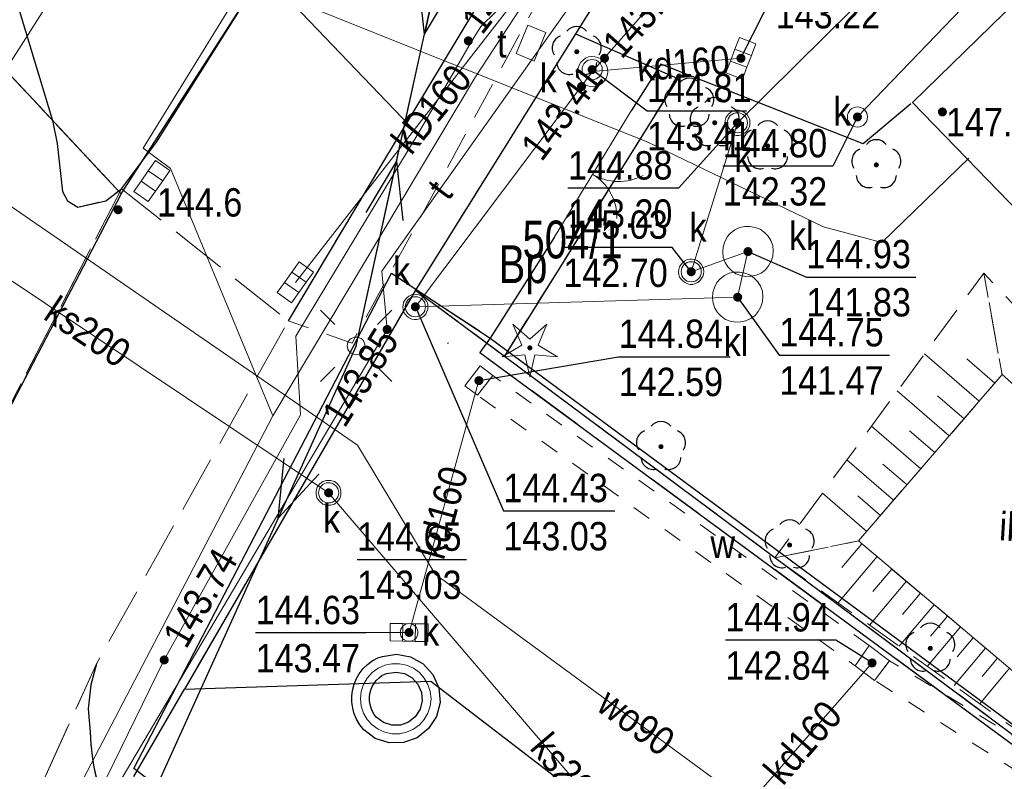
# Model space of a CAD drawing. Header units: metres. Extents: x 5548743 to 5556416, y 5707500 to 5714000.
# Tile 152 of 203: x 5554364 to 5554403, y 5710441 to 5710470. Entities that reach past the tile are written whole.
import ezdxf
from ezdxf.enums import TextEntityAlignment as Align

# ---------------------------------------------------------------- set-up
doc = ezdxf.new("R2010")
doc.units = ezdxf.units.M
doc.header["$MEASUREMENT"] = 0
for name, pattern in [('0.75_0.75', [1.5, 0.75, -0.75]), ('1.5_0.75', [2.25, 1.5, -0.75]), ('2.25_0.75', [3, 2.25, -0.75]), ('219-1000', [0]), ('otob_1000', [0]), ('suep_nn_1000', [0])]:
    doc.linetypes.add(name, pattern=pattern)
doc.layers.get('0').update_dxf_attribs({"color": 2, "linetype": 'CONTINUOUS', "lineweight": 5})
for name, color, linetype in [('000 Inne (niezydentyfikowane)', 7, 'CONTINUOUS'), ('210-oznaczenie konturu użytku gruntowego', 7, 'CONTINUOUS'), ('211-numer działki ewidencyjnej', 7, 'CONTINUOUS'), ('218-kontur użytku gruntowego', 7, 'CONTINUOUS'), ('219-działka ewidencyjna', 7, 'CONTINUOUS'), ('brama', 7, 'CONTINUOUS'), ('chodnik', 7, 'CONTINUOUS'), ('drzewo iglaste', 7, 'CONTINUOUS'), ('drzewo liściaste', 7, 'CONTINUOUS'), ('inna budowla', 7, 'CONTINUOUS'), ('inna budowla-Atr17', 7, 'CONTINUOUS'), ('inny obiekt trwale związany z budynkiem (powierzchnia)', 7, 'CONTINUOUS'), ('jezdnia', 7, 'CONTINUOUS'), ('komora podziemna', 7, 'CONTINUOUS'), ('kratka ściekowa', 7, 'CONTINUOUS'), ('krawężnik', 7, 'CONTINUOUS'), ('latarnia', 7, 'CONTINUOUS'), ('obszar utwardzony', 7, 'CONTINUOUS'), ('ogrodzenie trwałe', 7, 'CONTINUOUS'), ('osadnik  szambo', 7, 'CONTINUOUS'), ('osadnik  szambo-Atr17', 7, 'CONTINUOUS'), ('pikieta naturalna', 7, 'CONTINUOUS'), ('pikieta naturalna-Atr2', 7, 'CONTINUOUS'), ('przewód elektroenergetyczny niskiego napięcia', 7, 'CONTINUOUS'), ('przewód elektroenergetyczny podziemny', 7, 'CONTINUOUS'), ('przewód gazowy', 7, 'CONTINUOUS'), ('przewód kanalizacyjny', 7, 'CONTINUOUS'), ('przewód kanalizacyjny-Atr1', 7, 'CONTINUOUS'), ('przewód telekomunikacyjny podziemny', 7, 'CONTINUOUS'), ('przewód telekomunikacyjny podziemny-Atr1', 7, 'CONTINUOUS'), ('przewód wodociągowy', 7, 'CONTINUOUS'), ('przewód wodociągowy-Atr1', 7, 'CONTINUOUS'), ('rzedna', 7, 'CONTINUOUS'), ('rzedna-Atr2', 7, 'CONTINUOUS'), ('rzedna-Atr3', 7, 'CONTINUOUS'), ('rów melioracyjny (poligon)', 7, 'CONTINUOUS'), ('rów melioracyjny (poligon)-Atr17', 7, 'CONTINUOUS'), ('skarpa nieumocniona', 7, 'CONTINUOUS'), ('studnia kanalizacyjna', 7, 'CONTINUOUS'), ('studnia kanalizacyjna-Atr17', 7, 'CONTINUOUS'), ('wodociągowe urządzenie techniczne', 7, 'CONTINUOUS'), ('właz do komory lub kanału', 7, 'CONTINUOUS'), ('właz do komory lub kanału - okrągły', 7, 'CONTINUOUS'), ('właz do komory lub kanału - okrągły-Atr17', 7, 'CONTINUOUS'), ('właz do komory lub kanału-Atr17', 7, 'CONTINUOUS'), ('ściana oporowa (linia)', 7, 'CONTINUOUS')]:
    doc.layers.add(name, color=color, linetype=linetype)
doc.styles.get("Standard").update_dxf_attribs({"font": 'Working1250', "width": 0.75})
doc.linetypes.add('902-1000', pattern='A,5,0,[1,ksztalty.shx,S=1,R=0,X=0,Y=0],5', length=10)
doc.linetypes.add('otdn_1000', pattern='A,7,0,[21,ksztalty.shx,S=0.7,R=0,X=0,Y=0]', length=7)

# ---------------------------------------------------------------- blocks, each defined once
blk = doc.blocks.new('PW01')
at = {"linetype": 'Continuous', "lineweight": 13}
h = blk.add_hatch(color=0, dxfattribs=at)
edge = h.paths.add_edge_path()
edge.add_arc((0, 0), 0.18, 0, 360)
blk = doc.blocks.new('OP021')
at = {"linetype": 'Continuous', "lineweight": 13}
h = blk.add_hatch(color=0, dxfattribs=at)
edge = h.paths.add_edge_path()
edge.add_arc((0, 0), 0.1, 0, 360)
at = {"color": 0, "linetype": 'Continuous', "lineweight": -3}
for centre, start, end in [((0, 0.5), 38.316, 141.684), ((-0.476, 0.154), 110.388, 213.756), ((0.476, 0.154), 326.244, 69.612), ((-0.294, -0.404), 182.272, 285.64), ((0.294, -0.404), 254.36, 357.728), ((0.294, -0.404), 254.36, 357.728)]:
    blk.add_arc(centre, 0.5, start, end, dxfattribs=at)
blk = doc.blocks.new('US15')
at = {"color": 0, "linetype": 'Continuous', "lineweight": 13}
blk.add_circle((0, 0), 0.35, dxfattribs=at)
blk = doc.blocks.new('US05')
at = {"color": 0, "linetype": 'Continuous', "lineweight": 13}
for p, q in [((-0.75, -0.35), (-0.75, 0.35)), ((-0.75, 0.35), (-0.25, 0.35)), ((-0.25, -0.35), (-0.25, 0.35)), ((-0.25, 0.35), (0.25, 0.35)), ((0.25, -0.35), (0.25, 0.35)), ((0.25, 0.35), (0.75, 0.35)), ((0.75, -0.35), (0.75, 0.35)), ((-0.75, -0.35), (-0.25, -0.35)), ((-0.25, -0.35), (0.25, -0.35)), ((0.25, -0.35), (0.75, -0.35))]:
    blk.add_line(p, q, dxfattribs=at)
blk = doc.blocks.new('US22')
at = {"color": 0, "linetype": 'Continuous', "lineweight": 0}
blk.add_circle((0, 0), 0.4, dxfattribs=at)
blk = doc.blocks.new('OP011')
at = {"linetype": 'Continuous', "lineweight": 13}
h = blk.add_hatch(color=0, dxfattribs=at)
edge = h.paths.add_edge_path()
edge.add_arc((0, 0), 0.1, 0, 360)
at = {"color": 0, "linetype": 'Continuous', "lineweight": 13}
for p, q in [((-0.324, 0.105), (-0.679, 0.935)), ((-0.679, 0.935), (0, 0.341)), ((0, 0.341), (0.679, 0.935)), ((0.679, 0.935), (0.324, 0.105)), ((-1.099, -0.357), (-0.324, 0.105)), ((0.324, 0.105), (1.099, -0.357)), ((-0.2, -0.275), (-1.099, -0.357)), ((-0.2, -0.275), (0, -1.155)), ((0, -1.155), (0.2, -0.275)), ((1.099, -0.357), (0.2, -0.275))]:
    blk.add_line(p, q, dxfattribs=at)
blk = doc.blocks.new('SM01')
at = {"color": 0, "linetype": 'Continuous', "lineweight": 13}
for p, q in [((-0.848, 0.848), (-1.414, 1.414)), ((0.849, 0.848), (1.414, 1.414)), ((-0.848, -0.849), (-1.414, -1.414)), ((0.849, -0.849), (1.414, -1.414))]:
    blk.add_line(p, q, dxfattribs=at)
blk.add_circle((0, 0), 0.35, dxfattribs=at)
blk = doc.blocks.new('SUEP1')
at = {"color": 0, "linetype": 'Continuous'}
for p, q in [((7.5, 0), (5.25, 0.75)), ((22.5, 0), (20.25, 0.75)), ((0, 0), (7.5, 0)), ((7.5, 0), (5.25, -0.75)), ((7.5, 0), (22.5, 0)), ((22.5, 0), (20.25, -0.75))]:
    blk.add_line(p, q, dxfattribs=at)
blk = doc.blocks.new('OK02')
at = {"color": 0, "linetype": 'Continuous', "lineweight": 0}
for centre, start, end in [((-2, 0), 0, 60), ((2, 0), 120, 180)]:
    blk.add_arc(centre, 2, start, end, dxfattribs=at)

msp = doc.modelspace()

# ---------------------------------------------------------------- linework, layer by layer
at = {"layer": '000 Inne (niezydentyfikowane)', "color": 252, "linetype": 'Continuous', "lineweight": 18, "flags": 128}
for points in [[(5554402.02, 5710455.33), (5554399.85, 5710457.2)], [(5554402.64, 5710456.04), (5554401.53, 5710457.01)], [(5554400.83, 5710453.95), (5554398.77, 5710455.73)], [(5554401.42, 5710454.63), (5554400.36, 5710455.54)], [(5554399.7, 5710452.64), (5554397.75, 5710454.33)], [(5554400.26, 5710453.29), (5554399.26, 5710454.15)], [(5554398.62, 5710451.4), (5554396.77, 5710453)], [(5554399.16, 5710452.01), (5554398.2, 5710452.83)], [(5554397.56, 5710450.16), (5554395.8, 5710451.67)], [(5554398.1, 5710450.79), (5554397.2, 5710451.57)], [(5554397.36, 5710449.67), (5554396.57, 5710448.73)], [(5554397.97, 5710449.16), (5554396.42, 5710447.33)], [(5554398.56, 5710448.66), (5554397.8, 5710447.77)], [(5554399.13, 5710448.18), (5554397.67, 5710446.44)], [(5554399.69, 5710447.71), (5554398.98, 5710446.86)], [(5554400.23, 5710447.25), (5554398.84, 5710445.6)], [(5554400.76, 5710446.8), (5554400.09, 5710446)], [(5554401.28, 5710446.37), (5554399.96, 5710444.8)], [(5554401.78, 5710445.94), (5554401.14, 5710445.18)], [(5554402.27, 5710445.53), (5554401.03, 5710444.05)], [(5554402.75, 5710445.13), (5554402.14, 5710444.4)], [(5554403.22, 5710444.73), (5554402.04, 5710443.32)]]:
    msp.add_lwpolyline(points, dxfattribs=at)
at = {"layer": '218-kontur użytku gruntowego', "color": 70, "linetype": '1.5_0.75', "lineweight": 18, "flags": 128}
for points in [[(5554346.33, 5710486.77), (5554367.99, 5710463.55)], [(5554367.99, 5710463.55), (5554346.33, 5710486.77)], [(5554388.06, 5710473.18), (5554386.01, 5710469.9)], [(5554386.01, 5710469.9), (5554388.06, 5710473.18)], [(5554367.99, 5710463.55), (5554373.07, 5710471.46)], [(5554373.07, 5710471.46), (5554367.99, 5710463.55)], [(5554386.01, 5710469.9), (5554379.67, 5710459.73)], [(5554379.67, 5710459.73), (5554386.01, 5710469.9)], [(5554390.07, 5710468.13), (5554386.01, 5710469.9)], [(5554386.01, 5710469.9), (5554390.07, 5710468.13)], [(5554383.19, 5710457.11), (5554390.07, 5710468.13)], [(5554390.07, 5710468.13), (5554383.19, 5710457.11)], [(5554357.68, 5710443.77), (5554367.99, 5710463.55)], [(5554367.99, 5710463.55), (5554357.68, 5710443.77)], [(5554379.67, 5710459.73), (5554370.5, 5710443.9)], [(5554370.5, 5710443.9), (5554379.67, 5710459.73)], [(5554383.19, 5710457.11), (5554379.67, 5710459.73)], [(5554379.67, 5710459.73), (5554383.19, 5710457.11)], [(5554409.61, 5710437.43), (5554383.19, 5710457.11)], [(5554383.19, 5710457.11), (5554409.61, 5710437.43)], [(5554370.5, 5710443.9), (5554368.5, 5710440.44)], [(5554368.5, 5710440.44), (5554370.5, 5710443.9)]]:
    msp.add_lwpolyline(points, dxfattribs=at)
at = {"layer": '219-działka ewidencyjna', "color": 94, "linetype": '219-1000', "lineweight": 30, "flags": 128}
for points in [[(5554367.99, 5710463.55), (5554346.33, 5710486.77)], [(5554388.06, 5710473.18), (5554386.01, 5710469.9)], [(5554367.99, 5710463.55), (5554373.07, 5710471.46)], [(5554386.01, 5710469.9), (5554379.67, 5710459.73)], [(5554386.01, 5710469.9), (5554390.07, 5710468.13)], [(5554390.07, 5710468.13), (5554383.19, 5710457.11)], [(5554367.99, 5710463.55), (5554357.68, 5710443.77)], [(5554379.67, 5710459.73), (5554370.5, 5710443.9)], [(5554379.67, 5710459.73), (5554383.19, 5710457.11)], [(5554383.19, 5710457.11), (5554409.61, 5710437.43)], [(5554370.5, 5710443.9), (5554380.27, 5710444.22)], [(5554380.27, 5710444.22), (5554402.06, 5710427.48)], [(5554368.5, 5710440.44), (5554370.5, 5710443.9)]]:
    msp.add_lwpolyline(points, dxfattribs=at)
at = {"layer": 'brama', "color": 252, "linetype": 'otob_1000', "lineweight": 18, "flags": 128}
msp.add_lwpolyline([(5554388.22, 5710466.84), (5554385.16, 5710461.82)], dxfattribs=at)
at = {"layer": 'chodnik', "color": 252, "linetype": '1.5_0.75', "lineweight": 18, "flags": 128}
msp.add_lwpolyline([(5554437.15, 5710490.55), (5554432.05, 5710496.98), (5554422.36, 5710509.47), (5554421.46, 5710509.6), (5554420.38, 5710509.5), (5554419.59, 5710509.15), (5554418.66, 5710508.44), (5554415.59, 5710505.91), (5554409.45, 5710500.57), (5554404.82, 5710496.31), (5554400.04, 5710491.86), (5554394.81, 5710486.8), (5554391.79, 5710483.61), (5554387, 5710478.15), (5554384.28, 5710474.43), (5554382.01, 5710470.84), (5554378.32, 5710464.72), (5554374.62, 5710458.51), (5554377.15, 5710457.63), (5554385.2, 5710472.46), (5554387.51, 5710476.07), (5554392.97, 5710482.46), (5554396.23, 5710486), (5554401.48, 5710491.07), (5554406.02, 5710495.3), (5554411.08, 5710499.95), (5554417, 5710505.06), (5554420.68, 5710508.04), (5554421.88, 5710506.39), (5554429.97, 5710496.48), (5554435.59, 5710489.39)], close=True, dxfattribs=at)
at = {"layer": 'inna budowla', "color": 252, "linetype": 'Continuous', "lineweight": 18, "flags": 128}
msp.add_lwpolyline([(5554397.23, 5710449.78), (5554404.6, 5710443.57), (5554410.04, 5710450.07), (5554402.93, 5710456.38)], close=True, dxfattribs=at)
at = {"layer": 'inny obiekt trwale związany z budynkiem (powierzchnia)', "color": 252, "linetype": 'Continuous', "lineweight": 18, "flags": 128}
msp.add_lwpolyline([(5554424.08, 5710485.53), (5554421.14, 5710488.41), (5554399.38, 5710467.17), (5554417.21, 5710448.78), (5554419.49, 5710450.98), (5554404.37, 5710466.41)], close=True, dxfattribs=at)
at = {"layer": 'jezdnia', "color": 252, "linetype": '2.25_0.75', "lineweight": 18, "flags": 128}
for points in [[(5554368.01, 5710463.75), (5554357.68, 5710443.77), (5554354.58, 5710437.6), (5554349.35, 5710423.54), (5554342.78, 5710408.11), (5554325.33, 5710366.75), (5554309.25, 5710330.18), (5554304.92, 5710320.89), (5554297.25, 5710305.99), (5554294.24, 5710299.7), (5554292.51, 5710295.35), (5554292.08, 5710293.95), (5554290.13, 5710286.53), (5554289.53, 5710279.07), (5554289.27, 5710274.23), (5554289.78, 5710270.65), (5554290.09, 5710265.31), (5554289.76, 5710263.2), (5554288.67, 5710260.3), (5554287.57, 5710258.27), (5554285.53, 5710255.73), (5554282.8, 5710253.32), (5554310.28, 5710260.32), (5554308.01, 5710261.18), (5554306.18, 5710262.37), (5554304.41, 5710263.77), (5554302.84, 5710265.59), (5554300.95, 5710268.33), (5554300.17, 5710269.22), (5554299.53, 5710272.08), (5554299.54, 5710273.15), (5554299.66, 5710281.4), (5554300.31, 5710285.92), (5554302.49, 5710293.51), (5554304.07, 5710297.57), (5554311.34, 5710314.54), (5554326.59, 5710351.06), (5554339.54, 5710382.11), (5554352.05, 5710411.17), (5554358.74, 5710426.66), (5554367.01, 5710444.9), (5554374.62, 5710458.51)], [(5554366.74, 5710430.54), (5554366.94, 5710430.43), (5554367.14, 5710430.31), (5554367.32, 5710430.19), (5554367.5, 5710430.05), (5554367.68, 5710429.91), (5554367.84, 5710429.76), (5554367.99, 5710429.59), (5554368.15, 5710429.43), (5554368.28, 5710429.25), (5554368.42, 5710429.06), (5554368.53, 5710428.88), (5554368.65, 5710428.68), (5554368.75, 5710428.48), (5554368.76, 5710428.44), (5554369.27, 5710425.32), (5554364.65, 5710427.3), (5554358.44, 5710413.47), (5554363.04, 5710411.46), (5554361.03, 5710407.08), (5554356.44, 5710409.07), (5554350.21, 5710395.1), (5554354.7, 5710392.97), (5554352.63, 5710388.41), (5554383.9, 5710374.77), (5554385.46, 5710378.47), (5554387.14, 5710379.45), (5554410.28, 5710369.21), (5554417.36, 5710385.21), (5554416.27, 5710385.58), (5554415.9, 5710385.63), (5554413.52, 5710380.2), (5554374.56, 5710397.31), (5554382.66, 5710415.55), (5554383.28, 5710416.56), (5554390.58, 5710413.49), (5554415.36, 5710402.64), (5554417.46, 5710407.35), (5554392.71, 5710418.2), (5554390.28, 5710419.88), (5554382.2, 5710425.82), (5554380.6, 5710427.42), (5554379.77, 5710428.85), (5554379.74, 5710429.84), (5554380.12, 5710430.76), (5554380.53, 5710431.5), (5554375.66, 5710435.28), (5554375.56, 5710435.2), (5554375.43, 5710435), (5554375.29, 5710434.8), (5554375.14, 5710434.62), (5554375, 5710434.46), (5554374.82, 5710434.27), (5554374.64, 5710434.12), (5554374.46, 5710433.96), (5554373.75, 5710433.72), (5554372.88, 5710433.92), (5554371.61, 5710434.78), (5554370.53, 5710435.58), (5554369.42, 5710436.63), (5554367.02, 5710440.31), (5554366.91, 5710440.8), (5554366.85, 5710441.15), (5554366.84, 5710441.26), (5554366.79, 5710441.73), (5554366.76, 5710442.19), (5554366.68, 5710443.12), (5554366.79, 5710444.07), (5554367.01, 5710444.9), (5554358.74, 5710426.66), (5554359.75, 5710428.05), (5554360.54, 5710428.9), (5554361.31, 5710429.48), (5554362.27, 5710430.12), (5554362.46, 5710430.26), (5554362.64, 5710430.37), (5554362.84, 5710430.49), (5554363.04, 5710430.58), (5554363.25, 5710430.68), (5554363.46, 5710430.75), (5554363.67, 5710430.82), (5554363.89, 5710430.87), (5554364.11, 5710430.92), (5554364.34, 5710430.95), (5554364.56, 5710430.97), (5554364.78, 5710430.98), (5554365.01, 5710430.98), (5554365.23, 5710430.96), (5554365.46, 5710430.94), (5554365.68, 5710430.89), (5554365.9, 5710430.85), (5554366.12, 5710430.78), (5554366.33, 5710430.71), (5554366.53, 5710430.63), (5554366.54, 5710430.63)]]:
    msp.add_lwpolyline(points, close=True, dxfattribs=at)
at = {"layer": 'komora podziemna', "color": 34, "linetype": 'Continuous', "lineweight": 18, "flags": 128}
for points in [[(5554386.27, 5710467.97), (5554386.19, 5710468.07), (5554386.13, 5710468.18), (5554386.1, 5710468.3), (5554386.09, 5710468.42), (5554386.11, 5710468.55), (5554386.15, 5710468.66), (5554386.22, 5710468.77), (5554386.31, 5710468.86), (5554386.41, 5710468.93), (5554386.53, 5710468.98), (5554386.65, 5710469), (5554386.78, 5710468.99), (5554386.9, 5710468.96), (5554387.01, 5710468.91), (5554387.11, 5710468.83), (5554387.19, 5710468.73), (5554387.25, 5710468.62), (5554387.28, 5710468.5), (5554387.29, 5710468.38), (5554387.27, 5710468.25), (5554387.23, 5710468.14), (5554387.16, 5710468.03), (5554387.07, 5710467.94), (5554386.97, 5710467.87), (5554386.85, 5710467.82), (5554386.73, 5710467.8), (5554386.6, 5710467.81), (5554386.48, 5710467.84), (5554386.37, 5710467.89)], [(5554382.23, 5710456.73), (5554382.73, 5710456.34), (5554382.12, 5710455.56), (5554381.62, 5710455.94)], [(5554376.57, 5710452.04), (5554376.67, 5710451.92), (5554376.71, 5710451.77), (5554376.71, 5710451.61), (5554376.67, 5710451.46), (5554376.57, 5710451.34), (5554376.45, 5710451.24), (5554376.3, 5710451.2), (5554376.14, 5710451.2), (5554375.99, 5710451.24), (5554375.87, 5710451.34), (5554375.77, 5710451.46), (5554375.73, 5710451.61), (5554375.73, 5710451.77), (5554375.77, 5710451.92), (5554375.87, 5710452.04), (5554375.99, 5710452.14), (5554376.14, 5710452.18), (5554376.3, 5710452.18), (5554376.45, 5710452.14)], [(5554397.1, 5710444.83), (5554397.66, 5710445.63), (5554398.46, 5710445.03), (5554397.87, 5710444.25)]]:
    msp.add_lwpolyline(points, close=True, dxfattribs=at)
at = {"layer": 'krawężnik', "color": 252, "linetype": 'Continuous', "lineweight": 25, "flags": 128}
for points in [[(5554418.66, 5710508.44), (5554415.59, 5710505.91), (5554409.45, 5710500.57), (5554404.82, 5710496.31), (5554400.04, 5710491.86), (5554394.81, 5710486.8), (5554391.79, 5710483.61), (5554387, 5710478.15), (5554384.28, 5710474.43), (5554382.01, 5710470.84), (5554378.32, 5710464.72), (5554374.62, 5710458.51)], [(5554363.65, 5710471.86), (5554365.27, 5710466.46), (5554365.46, 5710465.55), (5554365.66, 5710463.64), (5554365.86, 5710463.27), (5554366.28, 5710463.02), (5554367.38, 5710463.28), (5554368.01, 5710463.75), (5554369.4, 5710465.6), (5554372.84, 5710471.07), (5554373.16, 5710472.16), (5554373.2, 5710473.08), (5554373.11, 5710473.91), (5554372.76, 5710474.83), (5554371.82, 5710476.4), (5554371.36, 5710476.92), (5554370.91, 5710477.32), (5554357.4, 5710490.79)], [(5554375.66, 5710435.28), (5554368.49, 5710440.75), (5554378.71, 5710460.4), (5554382.63, 5710457.83), (5554382.22, 5710457.26), (5554407.13, 5710438.92), (5554404.44, 5710435.82), (5554402.59, 5710433.55), (5554393.15, 5710422.13), (5554380.53, 5710431.5)], [(5554367.01, 5710444.9), (5554366.79, 5710444.07), (5554366.68, 5710443.12), (5554366.76, 5710442.19), (5554366.79, 5710441.73), (5554366.84, 5710441.26), (5554366.85, 5710441.15), (5554366.91, 5710440.8), (5554367.01, 5710440.36)]]:
    msp.add_lwpolyline(points, dxfattribs=at)
at = {"layer": 'obszar utwardzony', "color": 252, "linetype": '2.25_0.75', "lineweight": 18, "flags": 128}
for points in [[(5554334.8, 5710471.05), (5554336.77, 5710452.25), (5554354.33, 5710443.98), (5554356.02, 5710445.86), (5554358.07, 5710444.52), (5554368.01, 5710463.75), (5554367.38, 5710463.28), (5554366.28, 5710463.02), (5554365.86, 5710463.27), (5554365.66, 5710463.64), (5554365.46, 5710465.55), (5554365.27, 5710466.46), (5554363.65, 5710471.86), (5554363.3, 5710472.13), (5554361.44, 5710473.56), (5554350.16, 5710482.23), (5554344.81, 5710486.22), (5554343.26, 5710483.7), (5554342.55, 5710482.68)], [(5554393.15, 5710422.13), (5554402.59, 5710433.55), (5554404.44, 5710435.82), (5554407.13, 5710438.92), (5554382.22, 5710457.26), (5554382.63, 5710457.83), (5554378.71, 5710460.4), (5554368.49, 5710440.75), (5554375.66, 5710435.28), (5554380.53, 5710431.5)]]:
    msp.add_lwpolyline(points, close=True, dxfattribs=at)
at = {"layer": 'ogrodzenie trwałe', "color": 252, "linetype": '902-1000', "lineweight": 25, "flags": 128}
for points in [[(5554399.31, 5710467.12), (5554397.42, 5710465.54), (5554389.39, 5710468.69), (5554388.22, 5710466.84)], [(5554385.16, 5710461.82), (5554382.63, 5710457.83)], [(5554382.63, 5710457.83), (5554407.64, 5710439.34)]]:
    msp.add_lwpolyline(points, dxfattribs=at)
at = {"layer": 'osadnik  szambo', "color": 34, "linetype": 'Continuous', "lineweight": 18, "flags": 128}
for points in [[(5554393.85, 5710461.29), (5554393.83, 5710461.08), (5554393.77, 5710460.88), (5554393.67, 5710460.69), (5554393.54, 5710460.54), (5554393.37, 5710460.41), (5554393.18, 5710460.32), (5554392.97, 5710460.28), (5554392.77, 5710460.27), (5554392.56, 5710460.31), (5554392.37, 5710460.38), (5554392.2, 5710460.51), (5554392.05, 5710460.66), (5554391.95, 5710460.83), (5554391.87, 5710461.03), (5554391.85, 5710461.24), (5554391.87, 5710461.45), (5554391.93, 5710461.65), (5554392.03, 5710461.84), (5554392.16, 5710461.99), (5554392.33, 5710462.12), (5554392.52, 5710462.21), (5554392.73, 5710462.25), (5554392.93, 5710462.26), (5554393.14, 5710462.22), (5554393.33, 5710462.15), (5554393.5, 5710462.02), (5554393.65, 5710461.87), (5554393.75, 5710461.7), (5554393.83, 5710461.5)], [(5554393.44, 5710459.48), (5554393.43, 5710459.27), (5554393.36, 5710459.07), (5554393.26, 5710458.88), (5554393.13, 5710458.73), (5554392.96, 5710458.6), (5554392.77, 5710458.51), (5554392.56, 5710458.47), (5554392.36, 5710458.46), (5554392.15, 5710458.5), (5554391.96, 5710458.57), (5554391.79, 5710458.7), (5554391.64, 5710458.85), (5554391.54, 5710459.02), (5554391.47, 5710459.22), (5554391.44, 5710459.43), (5554391.46, 5710459.64), (5554391.52, 5710459.84), (5554391.62, 5710460.03), (5554391.75, 5710460.18), (5554391.92, 5710460.31), (5554392.11, 5710460.4), (5554392.32, 5710460.44), (5554392.52, 5710460.45), (5554392.73, 5710460.41), (5554392.92, 5710460.34), (5554393.09, 5710460.21), (5554393.24, 5710460.06), (5554393.34, 5710459.89), (5554393.42, 5710459.69)]]:
    msp.add_lwpolyline(points, close=True, dxfattribs=at)
at = {"layer": 'przewód elektroenergetyczny niskiego napięcia', "color": 1, "linetype": 'suep_nn_1000', "lineweight": 18, "flags": 128}
for points in [[(5554377.31, 5710457.52), (5554384.83, 5710491.86)], [(5554377.31, 5710457.52), (5554359.25, 5710417.63)], [(5554377.31, 5710457.52), (5554359.25, 5710417.63)]]:
    msp.add_lwpolyline(points, dxfattribs=at)
at = {"layer": 'przewód elektroenergetyczny podziemny', "color": 1, "linetype": 'Continuous', "lineweight": 18, "flags": 128}
msp.add_lwpolyline([(5554401.61, 5710464.97), (5554398.16, 5710461.62), (5554395.84, 5710462.24), (5554388.85, 5710465.61), (5554373.31, 5710471.84), (5554351.19, 5710493.83), (5554343.64, 5710501.61), (5554338.29, 5710508.04), (5554335.57, 5710512.59), (5554330.49, 5710529.85), (5554332.38, 5710551.83), (5554334.94, 5710565.18)], dxfattribs=at)
at = {"layer": 'przewód gazowy', "color": 40, "linetype": 'Continuous', "lineweight": 18, "flags": 128}
for points in [[(5554410.59, 5710513.89), (5554417.1, 5710505.78), (5554418.98, 5710503.33), (5554408.77, 5710494.17), (5554397.3, 5710483.62), (5554390.23, 5710475.47), (5554387.74, 5710475.57), (5554382.25, 5710470.19), (5554381.89, 5710469.59), (5554379.76, 5710465.92), (5554374.92, 5710457.91), (5554375.1, 5710454.78), (5554369.7, 5710445.06), (5554365.71, 5710436.89), (5554359.24, 5710421.81), (5554357.52, 5710417.78), (5554355.4, 5710417.18), (5554346.37, 5710395.91), (5554343.35, 5710389.41), (5554328.97, 5710355.13), (5554316.62, 5710325.78), (5554312.25, 5710315.41), (5554305.98, 5710301.09)], [(5554410.59, 5710513.89), (5554417.1, 5710505.78), (5554418.98, 5710503.33), (5554408.77, 5710494.17), (5554397.3, 5710483.62), (5554390.23, 5710475.47), (5554387.74, 5710475.57), (5554382.25, 5710470.19), (5554381.89, 5710469.59), (5554379.76, 5710465.92), (5554374.92, 5710457.91), (5554375.1, 5710454.78), (5554369.7, 5710445.06), (5554365.71, 5710436.89), (5554359.24, 5710421.81), (5554357.52, 5710417.78), (5554355.4, 5710417.18), (5554346.37, 5710395.91), (5554343.35, 5710389.41), (5554328.97, 5710355.13), (5554316.62, 5710325.78), (5554312.25, 5710315.41), (5554305.98, 5710301.09)], [(5554347.17, 5710508.27), (5554342.58, 5710504.7), (5554379.76, 5710465.92)]]:
    msp.add_lwpolyline(points, dxfattribs=at)
at = {"layer": 'przewód kanalizacyjny', "color": 34, "linetype": 'Continuous', "lineweight": 18, "flags": 128}
for points in [[(5554379.66, 5710459.07), (5554386.69, 5710468.4), (5554404.17, 5710488.33), (5554424.63, 5710505.18), (5554427.48, 5710507.46)], [(5554424.73, 5710489.84), (5554416.52, 5710490.2), (5554392.43, 5710466.37), (5554390.6, 5710460.46), (5554392.85, 5710461.26), (5554392.44, 5710459.45), (5554379.66, 5710459.07)], [(5554374.9, 5710460.04), (5554387.72, 5710476.53)], [(5554409.59, 5710471.48), (5554405.83, 5710475.59), (5554397.19, 5710466.6)], [(5554386.69, 5710468.4), (5554392.57, 5710468.93)], [(5554394.89, 5710419.19), (5554396.38, 5710428.12), (5554376.22, 5710451.69), (5554357.47, 5710464.23)], [(5554380.94, 5710457.61), (5554380.97, 5710457.64)], [(5554379.41, 5710446.15), (5554382.18, 5710456.14)], [(5554390.68, 5710436.82), (5554397.77, 5710444.94)]]:
    msp.add_lwpolyline(points, dxfattribs=at)
at = {"layer": 'przewód telekomunikacyjny podziemny', "color": 30, "linetype": 'Continuous', "lineweight": 18, "flags": 128}
for points in [[(5554374.01, 5710454.75), (5554369.95, 5710464.56), (5554368.86, 5710465.36), (5554380.31, 5710483.95), (5554389.55, 5710494.24), (5554395.67, 5710499.5), (5554427.9, 5710522.38), (5554455.78, 5710532.81), (5554483.92, 5710541.5), (5554524.38, 5710553.96), (5554539.21, 5710559.79), (5554555.97, 5710566.98), (5554585.2, 5710580.72), (5554598.19, 5710584.52), (5554607.28, 5710586.33), (5554615.01, 5710584.66), (5554643.84, 5710573.06)], [(5554374.01, 5710454.75), (5554382.04, 5710468.19), (5554389.21, 5710479.14), (5554397.08, 5710487.16), (5554402.37, 5710492.55), (5554420.79, 5710509.07), (5554435.86, 5710515.77)], [(5554384.65, 5710414.72), (5554386.49, 5710426.41), (5554368.03, 5710440.38), (5554378.54, 5710458.17), (5554378.33, 5710460.48), (5554387.46, 5710473.38), (5554388.91, 5710475.65), (5554398.5, 5710485.44), (5554413.39, 5710499.66), (5554419.43, 5710506.67), (5554420.73, 5710508.56)], [(5554304.34, 5710293.39), (5554319.62, 5710330.07), (5554337.26, 5710371.94), (5554363.03, 5710433.74), (5554374.01, 5710454.75)], [(5554304.34, 5710293.39), (5554319.62, 5710330.07), (5554337.26, 5710371.94), (5554363.03, 5710433.74), (5554374.01, 5710454.75)]]:
    msp.add_lwpolyline(points, dxfattribs=at)
at = {"layer": 'przewód wodociągowy', "color": 5, "linetype": 'Continuous', "lineweight": 18, "flags": 128}
msp.add_lwpolyline([(5554370.94, 5710480.31), (5554361.07, 5710464.81), (5554377.36, 5710453.58), (5554380.44, 5710448.46), (5554400.33, 5710433.86), (5554402.97, 5710431.92), (5554426.32, 5710415.86), (5554434.1, 5710410.58), (5554450.7, 5710399.32), (5554474.04, 5710383.37), (5554476.32, 5710381.81), (5554492.29, 5710374.43), (5554512.93, 5710364.9), (5554538.1, 5710352.57), (5554549.03, 5710347.55), (5554550.18, 5710347.08)], dxfattribs=at)
at = {"layer": 'rzedna-Atr2', "color": 252, "flags": 128}
for points in [[(5554392.57, 5710468.93), (5554393.95, 5710471.68), (5554398.281, 5710471.68)], [(5554386.67, 5710468.48), (5554388.85, 5710466.84), (5554392.79, 5710466.84)], [(5554397.19, 5710466.6), (5554396.22, 5710464.65), (5554391.85, 5710464.65)], [(5554392.43, 5710466.37), (5554390.09, 5710463.77), (5554385.712, 5710463.77)], [(5554390.6, 5710460.46), (5554389.85, 5710461.42), (5554385.527, 5710461.42)], [(5554392.85, 5710461.26), (5554395.17, 5710460.25), (5554399.501, 5710460.25)], [(5554392.44, 5710459.45), (5554394.09, 5710457.15), (5554398.468, 5710457.15)], [(5554379.66, 5710459.07), (5554383.15, 5710450.97), (5554387.576, 5710450.97)], [(5554382.18, 5710456.14), (5554387.72, 5710457.09), (5554392.146, 5710457.09)], [(5554377.35, 5710449.04), (5554381.681, 5710449.04)], [(5554379.41, 5710446.15), (5554377.71, 5710446.13), (5554373.324, 5710446.13)], [(5554397.77, 5710444.94), (5554396.33, 5710445.84), (5554391.952, 5710445.84)]]:
    msp.add_lwpolyline(points, dxfattribs=at)
at = {"layer": 'rów melioracyjny (poligon)', "color": 252, "linetype": '0.75_0.75', "lineweight": 18, "flags": 128}
for points in [[(5554397.66, 5710445.63), (5554382.73, 5710456.34), (5554382.12, 5710455.56), (5554397.1, 5710444.83)], [(5554429.58, 5710426.1), (5554398.46, 5710445.03), (5554397.87, 5710444.25), (5554428.43, 5710424.74)]]:
    msp.add_lwpolyline(points, close=True, dxfattribs=at)
at = {"layer": 'skarpa nieumocniona', "color": 252, "linetype": '1.5_0.75', "lineweight": 18, "flags": 128}
for points in [[(5554393.92, 5710449.11), (5554397.23, 5710449.78), (5554402.93, 5710456.38), (5554402.2, 5710460.4)], [(5554393.92, 5710449.11), (5554397.23, 5710449.78), (5554402.93, 5710456.38), (5554402.2, 5710460.4)], [(5554402.93, 5710456.38), (5554410.04, 5710450.07), (5554413.52, 5710448.48), (5554402.2, 5710460.4)], [(5554402.93, 5710456.38), (5554410.04, 5710450.07), (5554413.52, 5710448.48), (5554402.2, 5710460.4)], [(5554393.92, 5710449.11), (5554407.04, 5710439.76), (5554404.6, 5710443.57), (5554397.23, 5710449.78)], [(5554393.92, 5710449.11), (5554407.04, 5710439.76), (5554404.6, 5710443.57), (5554397.23, 5710449.78)]]:
    msp.add_lwpolyline(points, close=True, dxfattribs=at)
at = {"layer": 'studnia kanalizacyjna', "color": 34, "linetype": 'Continuous', "lineweight": 18, "flags": 128}
for points in [[(5554392.93, 5710466.38), (5554392.93, 5710466.28), (5554392.9, 5710466.18), (5554392.84, 5710466.09), (5554392.77, 5710466), (5554392.69, 5710465.94), (5554392.59, 5710465.89), (5554392.49, 5710465.87), (5554392.39, 5710465.87), (5554392.29, 5710465.88), (5554392.19, 5710465.93), (5554392.11, 5710465.99), (5554392.04, 5710466.07), (5554391.98, 5710466.16), (5554391.95, 5710466.26), (5554391.93, 5710466.36), (5554391.94, 5710466.46), (5554391.97, 5710466.56), (5554392.03, 5710466.65), (5554392.09, 5710466.73), (5554392.17, 5710466.79), (5554392.27, 5710466.84), (5554392.37, 5710466.87), (5554392.47, 5710466.87), (5554392.57, 5710466.85), (5554392.67, 5710466.8), (5554392.75, 5710466.74), (5554392.83, 5710466.67), (5554392.89, 5710466.58), (5554392.92, 5710466.48)], [(5554391.09, 5710460.37), (5554391.06, 5710460.27), (5554391, 5710460.18), (5554390.94, 5710460.1), (5554390.86, 5710460.04), (5554390.76, 5710459.99), (5554390.66, 5710459.96), (5554390.56, 5710459.96), (5554390.46, 5710459.98), (5554390.36, 5710460.03), (5554390.28, 5710460.09), (5554390.2, 5710460.16), (5554390.14, 5710460.25), (5554390.11, 5710460.35), (5554390.1, 5710460.45), (5554390.11, 5710460.55), (5554390.13, 5710460.65), (5554390.19, 5710460.74), (5554390.26, 5710460.83), (5554390.34, 5710460.89), (5554390.44, 5710460.94), (5554390.54, 5710460.96), (5554390.64, 5710460.96), (5554390.74, 5710460.95), (5554390.84, 5710460.9), (5554390.92, 5710460.84), (5554390.99, 5710460.76), (5554391.05, 5710460.67), (5554391.09, 5710460.57), (5554391.1, 5710460.47)], [(5554380.15, 5710459.18), (5554380.16, 5710459.08), (5554380.15, 5710458.98), (5554380.12, 5710458.88), (5554380.07, 5710458.78), (5554380, 5710458.7), (5554379.92, 5710458.64), (5554379.82, 5710458.59), (5554379.72, 5710458.57), (5554379.62, 5710458.56), (5554379.52, 5710458.58), (5554379.42, 5710458.63), (5554379.34, 5710458.69), (5554379.27, 5710458.77), (5554379.2, 5710458.85), (5554379.17, 5710458.95), (5554379.16, 5710459.05), (5554379.17, 5710459.15), (5554379.19, 5710459.25), (5554379.25, 5710459.35), (5554379.32, 5710459.43), (5554379.4, 5710459.49), (5554379.5, 5710459.54), (5554379.6, 5710459.56), (5554379.7, 5710459.57), (5554379.8, 5710459.55), (5554379.9, 5710459.5), (5554379.98, 5710459.44), (5554380.05, 5710459.36), (5554380.11, 5710459.28)]]:
    msp.add_lwpolyline(points, close=True, dxfattribs=at)
at = {"layer": 'wodociągowe urządzenie techniczne', "color": 5, "linetype": 'Continuous', "lineweight": 18, "flags": 128}
msp.add_lwpolyline([(5554377.6, 5710444.09), (5554377.75, 5710444.34), (5554377.94, 5710444.56), (5554378.18, 5710444.73), (5554378.45, 5710444.85), (5554378.73, 5710444.91), (5554379.03, 5710444.91), (5554379.31, 5710444.85), (5554379.58, 5710444.73), (5554379.82, 5710444.56), (5554380.01, 5710444.34), (5554380.16, 5710444.09), (5554380.25, 5710443.81), (5554380.28, 5710443.52), (5554380.25, 5710443.23), (5554380.16, 5710442.95), (5554380.01, 5710442.7), (5554379.82, 5710442.48), (5554379.58, 5710442.31), (5554379.31, 5710442.19), (5554379.03, 5710442.13), (5554378.73, 5710442.13), (5554378.45, 5710442.19), (5554378.18, 5710442.31), (5554377.94, 5710442.48), (5554377.75, 5710442.7), (5554377.6, 5710442.95), (5554377.51, 5710443.23), (5554377.48, 5710443.52), (5554377.51, 5710443.81)], close=True, dxfattribs=at)
at = {"layer": 'właz do komory lub kanału', "color": 252, "linetype": 'Continuous', "lineweight": 18, "flags": 128}
msp.add_lwpolyline([(5554384.84, 5710469.95), (5554384.37, 5710468.82), (5554383.66, 5710469.12), (5554384.12, 5710470.24)], close=True, dxfattribs=at)
at = {"layer": 'ściana oporowa (linia)', "color": 252}
for p, q in [((5554377.947, 5710445.024), (5554378.175, 5710445.145)), ((5554378.175, 5710445.145), (5554378.362, 5710445.202)), ((5554378.362, 5710445.202), (5554378.905, 5710445.285)), ((5554378.905, 5710445.285), (5554379.468, 5710445.185)), ((5554379.468, 5710445.185), (5554379.97, 5710444.909)), ((5554377.589, 5710444.715), (5554377.762, 5710444.875)), ((5554377.762, 5710444.875), (5554377.947, 5710445.024)), ((5554379.97, 5710444.909), (5554380.357, 5710444.484)), ((5554377.327, 5710444.317), (5554377.436, 5710444.512)), ((5554377.436, 5710444.512), (5554377.589, 5710444.715)), ((5554380.357, 5710444.484), (5554380.594, 5710443.948)), ((5554377.165, 5710443.853), (5554377.229, 5710444.096)), ((5554377.229, 5710444.096), (5554377.327, 5710444.317)), ((5554380.594, 5710443.948), (5554380.645, 5710443.368)), ((5554377.14, 5710443.618), (5554377.165, 5710443.853)), ((5554377.14, 5710443.383), (5554377.14, 5710443.618)), ((5554377.177, 5710443.148), (5554377.14, 5710443.383)), ((5554380.645, 5710443.368), (5554380.493, 5710442.816)), ((5554377.237, 5710442.918), (5554377.177, 5710443.148)), ((5554377.326, 5710442.704), (5554377.237, 5710442.918)), ((5554380.493, 5710442.816), (5554380.184, 5710442.333)), ((5554377.451, 5710442.491), (5554377.326, 5710442.704)), ((5554377.614, 5710442.287), (5554377.451, 5710442.491)), ((5554378.067, 5710441.945), (5554377.614, 5710442.287)), ((5554380.184, 5710442.333), (5554379.732, 5710441.97)), ((5554378.619, 5710441.769), (5554378.067, 5710441.945)), ((5554379.193, 5710441.782), (5554378.619, 5710441.769)), ((5554379.732, 5710441.97), (5554379.193, 5710441.782))]:
    msp.add_line(p, q, dxfattribs=at)
at = {"layer": 'ściana oporowa (linia)', "color": 252, "linetype": 'otdn_1000'}
for p, q in [((5554378.111, 5710444.245), (5554378.218, 5710444.345)), ((5554378.218, 5710444.345), (5554378.333, 5710444.436)), ((5554378.333, 5710444.436), (5554378.445, 5710444.495)), ((5554378.445, 5710444.495), (5554378.518, 5710444.518)), ((5554378.518, 5710444.518), (5554378.895, 5710444.575)), ((5554378.895, 5710444.575), (5554379.232, 5710444.515)), ((5554379.232, 5710444.515), (5554379.53, 5710444.351)), ((5554379.53, 5710444.351), (5554379.763, 5710444.096)), ((5554377.891, 5710443.864), (5554377.953, 5710444.003)), ((5554377.953, 5710444.003), (5554378.024, 5710444.128)), ((5554378.024, 5710444.128), (5554378.111, 5710444.245)), ((5554379.763, 5710444.096), (5554379.906, 5710443.772)), ((5554377.84, 5710443.582), (5554377.855, 5710443.727)), ((5554377.84, 5710443.437), (5554377.84, 5710443.582)), ((5554377.855, 5710443.727), (5554377.891, 5710443.864)), ((5554379.906, 5710443.772), (5554379.935, 5710443.432)), ((5554377.863, 5710443.292), (5554377.84, 5710443.437)), ((5554377.903, 5710443.142), (5554377.863, 5710443.292)), ((5554379.935, 5710443.432), (5554379.847, 5710443.104)), ((5554377.954, 5710443.016), (5554377.903, 5710443.142)), ((5554378.029, 5710442.889), (5554377.954, 5710443.016)), ((5554378.106, 5710442.793), (5554378.029, 5710442.889)), ((5554378.393, 5710442.575), (5554378.106, 5710442.793)), ((5554379.656, 5710442.807), (5554379.388, 5710442.59)), ((5554379.847, 5710443.104), (5554379.656, 5710442.807)), ((5554378.721, 5710442.471), (5554378.393, 5710442.575)), ((5554379.067, 5710442.478), (5554378.721, 5710442.471)), ((5554379.388, 5710442.59), (5554379.067, 5710442.478))]:
    msp.add_line(p, q, dxfattribs=at)

# ---------------------------------------------------------------- block references
at = {"layer": 'brama', "color": 252, "linetype": 'Continuous', "lineweight": 18, "rotation": 238.635}
msp.add_blockref('OK02', (5554386.69, 5710464.33), dxfattribs=at)
at = {"layer": 'drzewo iglaste', "color": 94, "linetype": 'Continuous', "lineweight": 18}
msp.add_blockref('OP011', (5554384.2, 5710457.44), dxfattribs=at)
at = {"layer": 'drzewo liściaste', "color": 3, "linetype": 'Continuous', "lineweight": 18}
for p in [(5554386.06, 5710469.19), (5554390.52, 5710467.14), (5554391.53, 5710466.37), (5554393.63, 5710465.45), (5554397.94, 5710464.7), (5554389.4, 5710453.52), (5554394.5, 5710449.62), (5554400.08, 5710445.52)]:
    msp.add_blockref('OP021', p, dxfattribs=at)
at = {"layer": 'kratka ściekowa', "color": 34, "linetype": 'Continuous', "lineweight": 18}
for p, rotation in [((5554392.57, 5710468.93), 69.145), ((5554369.21, 5710464.06), 54.97100000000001), ((5554374.9, 5710460.04), 54.63700000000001), ((5554379.41, 5710446.15), 359.1449999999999)]:
    msp.add_blockref('US05', p, dxfattribs=dict(at, rotation=rotation))
at = {"layer": 'latarnia', "color": 252, "linetype": 'Continuous', "lineweight": 18}
msp.add_blockref('SM01', (5554377.31, 5710457.52), dxfattribs=at)
msp.add_blockref('SM01', (5554377.31, 5710457.52), dxfattribs=at)
at = {"layer": 'pikieta naturalna', "color": 252, "linetype": 'Continuous', "lineweight": 13}
for p in [(5554381.76, 5710469.62), (5554400.56, 5710466.8), (5554367.87, 5710462.92)]:
    msp.add_blockref('PW01', p, dxfattribs=at)
at = {"layer": 'przewód elektroenergetyczny niskiego napięcia', "color": 1, "linetype": 'Continuous', "lineweight": 18}
for p, rotation in [((5554384.83, 5710491.86), 257.648), ((5554377.31, 5710457.52), 77.648), ((5554377.31, 5710457.52), 245.642), ((5554377.31, 5710457.52), 245.642)]:
    msp.add_blockref('SUEP1', p, dxfattribs=dict(at, rotation=rotation))
at = {"layer": 'rzedna', "color": 252, "linetype": 'Continuous', "lineweight": 18}
for p in [(5554387.16, 5710468.93), (5554392.57, 5710468.93), (5554386.67, 5710468.48), (5554386.25, 5710467.81)]:
    msp.add_blockref('PW01', p, dxfattribs=at)
at = {"layer": 'rzedna', "color": 34, "linetype": 'Continuous', "lineweight": 18}
for p in [(5554397.19, 5710466.6), (5554392.43, 5710466.37), (5554392.85, 5710461.26), (5554390.6, 5710460.46), (5554392.44, 5710459.45), (5554379.66, 5710459.07), (5554382.18, 5710456.14), (5554376.22, 5710451.69), (5554379.41, 5710446.15), (5554397.77, 5710444.94)]:
    msp.add_blockref('PW01', p, dxfattribs=at)
at = {"layer": 'rzedna', "color": 30, "linetype": 'Continuous', "lineweight": 18}
msp.add_blockref('PW01', (5554378.54, 5710458.17), dxfattribs=at)
at = {"layer": 'rzedna', "color": 40, "linetype": 'Continuous', "lineweight": 18}
msp.add_blockref('PW01', (5554369.7, 5710445.06), dxfattribs=at)
msp.add_blockref('PW01', (5554369.7, 5710445.06), dxfattribs=at)
at = {"layer": 'studnia kanalizacyjna', "color": 34, "linetype": 'Continuous', "lineweight": 18}
msp.add_blockref('US15', (5554379.41, 5710446.15), dxfattribs=at)
at = {"layer": 'właz do komory lub kanału - okrągły', "color": 252, "linetype": 'Continuous', "lineweight": 18}
for p in [(5554386.67, 5710468.48), (5554397.19, 5710466.6), (5554392.43, 5710466.37), (5554390.6, 5710460.46), (5554379.66, 5710459.07), (5554376.22, 5710451.69)]:
    msp.add_blockref('US22', p, dxfattribs=at)

# ---------------------------------------------------------------- texts
at = {"layer": '210-oznaczenie konturu użytku gruntowego', "color": 70, "linetype": 'Continuous', "lineweight": 18, "width": 0.79}
msp.add_text('Bp', height=1.5, dxfattribs=at).set_placement((5554382.96, 5710460.01))
at = {"layer": '211-numer działki ewidencyjnej', "color": 94, "linetype": 'Continuous', "lineweight": 30, "width": 0.79}
msp.add_text('504/1', height=1.5, dxfattribs=at).set_placement((5554383.91, 5710462.49), align=Align.TOP_LEFT)
at = {"layer": 'inna budowla-Atr17', "color": 252, "width": 0.9}
msp.add_text('ib', height=1.125, rotation=356.673, dxfattribs=at).set_placement((5554402.79, 5710449.81))
at = {"layer": 'osadnik  szambo-Atr17', "color": 34, "width": 0.9}
for p in [(5554394.48, 5710461.32), (5554391.89, 5710457.12)]:
    msp.add_text('kl', height=1.125, dxfattribs=at).set_placement(p)
at = {"layer": 'pikieta naturalna-Atr2', "color": 252, "width": 0.9}
msp.add_text('144.7', height=1.125, rotation=52.431, dxfattribs=at).set_placement((5554382.31, 5710469.82))
for s, p in [('147.4', (5554400.7, 5710465.83)), ('144.6', (5554369.41, 5710462.65))]:
    msp.add_text(s, height=1.125, dxfattribs=at).set_placement(p)
at = {"layer": 'przewód kanalizacyjny-Atr1', "color": 34, "width": 0.9}
for s, rotation, p in [('kd160', 5.15, (5554388.44, 5710468.56)), ('kD160', 50.83, (5554379.06, 5710465.4)), ('kd160', 74.502, (5554380.24, 5710449.13)), ('kd160', 48.874, (5554393.81, 5710440.4))]:
    msp.add_text(s, height=1.125, rotation=rotation, dxfattribs=at).set_placement(p, align=Align.MIDDLE_LEFT)
for rotation, p in [(326.225, (5554366.67, 5710458.08)), (310.543, (5554385.76, 5710440.54))]:
    msp.add_text('ks200', height=1.125, rotation=rotation, dxfattribs=at).set_placement(p, align=Align.MIDDLE_CENTER)
at = {"layer": 'przewód telekomunikacyjny podziemny-Atr1', "color": 30, "width": 0.9}
msp.add_text('t', height=1.125, rotation=53.391, dxfattribs=at).set_placement((5554380.51, 5710463.57), align=Align.MIDDLE_LEFT)
at = {"layer": 'przewód wodociągowy-Atr1', "color": 5, "width": 0.9}
msp.add_text('wo90', height=1.125, rotation=323.715, dxfattribs=at).set_placement((5554388.42, 5710442.6), align=Align.MIDDLE_CENTER)
at = {"layer": 'rzedna-Atr2', "color": 252, "width": 0.9}
for rotation, p in [(48.747, (5554387.42, 5710469.23)), (53.002, (5554384.22, 5710465.13))]:
    msp.add_text('143.41', height=1.125, rotation=rotation, dxfattribs=at).set_placement(p, align=Align.MIDDLE_LEFT)
msp.add_text('144.81', height=1.125, dxfattribs=at).set_placement((5554388.85, 5710466.851), align=Align.BOTTOM_LEFT)
at = {"layer": 'rzedna-Atr2', "color": 34, "width": 0.9}
for s, p in [('144.80', (5554391.85, 5710464.661)), ('144.88', (5554385.712, 5710463.781)), ('145.03', (5554385.527, 5710461.431)), ('144.93', (5554395.17, 5710460.261)), ('144.84', (5554387.72, 5710457.101)), ('144.75', (5554394.09, 5710457.161)), ('144.43', (5554383.15, 5710450.981)), ('144.65', (5554377.35, 5710449.051)), ('144.63', (5554373.324, 5710446.141)), ('144.94', (5554391.952, 5710445.851))]:
    msp.add_text(s, height=1.125, dxfattribs=at).set_placement(p, align=Align.BOTTOM_LEFT)
at = {"layer": 'rzedna-Atr2', "color": 30, "width": 0.9}
msp.add_text('143.85', height=1.125, rotation=58.118, dxfattribs=at).set_placement((5554376.38, 5710454.52), align=Align.MIDDLE_LEFT)
at = {"layer": 'rzedna-Atr2', "color": 40, "width": 0.9}
msp.add_text('143.74', height=1.125, rotation=59.628, dxfattribs=at).set_placement((5554370.08, 5710445.74), align=Align.MIDDLE_LEFT)
at = {"layer": 'rzedna-Atr3', "color": 252, "width": 0.9}
for s, p in [('143.22', (5554393.95, 5710469.779)), ('143.41', (5554388.85, 5710464.939))]:
    msp.add_text(s, height=1.125, dxfattribs=at).set_placement(p, align=Align.BOTTOM_LEFT)
at = {"layer": 'rzedna-Atr3', "color": 34, "width": 0.9}
for s, p in [('142.32', (5554391.85, 5710462.749)), ('143.20', (5554385.712, 5710461.869)), ('142.70', (5554385.527, 5710459.519)), ('141.83', (5554395.17, 5710458.349)), ('142.59', (5554387.72, 5710455.189)), ('141.47', (5554394.09, 5710455.249)), ('143.03', (5554383.15, 5710449.069)), ('143.03', (5554377.35, 5710447.139)), ('143.47', (5554373.324, 5710444.229)), ('142.84', (5554391.952, 5710443.939))]:
    msp.add_text(s, height=1.125, dxfattribs=at).set_placement(p, align=Align.BOTTOM_LEFT)
at = {"layer": 'rów melioracyjny (poligon)-Atr17', "color": 252, "width": 0.9}
msp.add_text('w.', height=1.125, dxfattribs=at).set_placement((5554391.36, 5710449.1))
at = {"layer": 'studnia kanalizacyjna-Atr17', "color": 34, "width": 0.9}
msp.add_text('k', height=1.125, dxfattribs=at).set_placement((5554379.93, 5710445.63))
at = {"layer": 'właz do komory lub kanału - okrągły-Atr17', "color": 252, "width": 0.9}
for p in [(5554384.59, 5710467.58), (5554396.24, 5710466.26), (5554392.31, 5710464.42), (5554390.53, 5710461.66), (5554378.78, 5710459.93)]:
    msp.add_text('k', height=1.125, dxfattribs=at).set_placement(p)
msp.add_text('k', height=1.125, dxfattribs=at).set_placement((5554376.34, 5710450.67), align=Align.MIDDLE_CENTER)
at = {"layer": 'właz do komory lub kanału-Atr17', "color": 252, "width": 0.9}
msp.add_text('t', height=1.125, dxfattribs=at).set_placement((5554382.9, 5710468.96))

doc.saveas('drawing.dxf')
